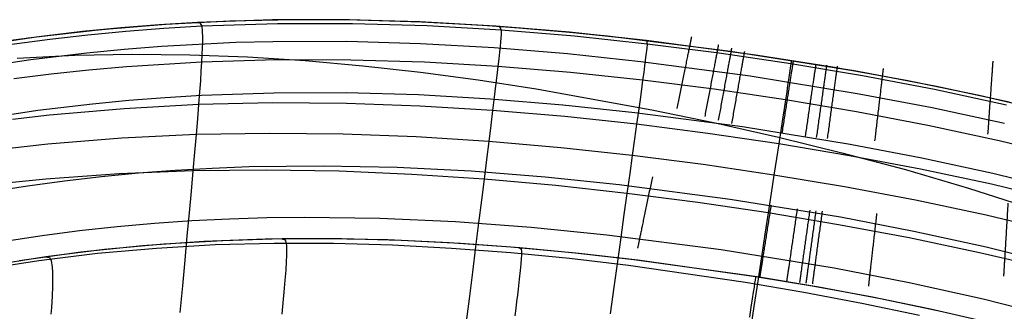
# Model space of a CAD drawing. Header units: millimetres. Extents: x -58 to 58, y -58 to 57.
# Tile 37 of 102: x -16 to -2, y -35 to -31. Entities that reach past the tile are written whole.
import ezdxf

# ---------------------------------------------------------------- set-up
doc = ezdxf.new("R2010")
doc.units = ezdxf.units.MM
doc.header["$MEASUREMENT"] = 0
doc.layers.add('Predefinito', color=5, linetype='Continuous')

msp = doc.modelspace()

# ---------------------------------------------------------------- linework, layer by layer
at = {"layer": 'Predefinito'}
for points in [[(-1.556, -32.307), (-2.417, -32.109), (-3.274, -31.932), (-4.127, -31.773), (-5.818, -31.507), (-7.506, -31.297), (-8.356, -31.214), (-9.211, -31.149), (-10.072, -31.102), (-10.937, -31.076), (-11.807, -31.071), (-12.682, -31.091), (-13.562, -31.136), (-14.447, -31.209), (-15.336, -31.31), (-16.229, -31.442)], [(3.87, -35.22), (3.417, -35.016), (2.961, -34.821), (2.503, -34.634), (1.578, -34.283), (0.642, -33.964), (-0.303, -33.674), (-1.259, -33.412), (-2.223, -33.177), (-3.197, -32.967), (-4.178, -32.78), (-5.655, -32.54), (-7.133, -32.345), (-8.12, -32.24), (-9.108, -32.158), (-10.098, -32.102), (-11.088, -32.073), (-12.08, -32.075), (-13.073, -32.109), (-13.571, -32.139), (-14.068, -32.178), (-14.567, -32.226), (-15.314, -32.316), (-16.059, -32.427)], [(-15.96, -33.424), (-15.454, -33.345), (-14.948, -33.276), (-14.442, -33.218), (-13.936, -33.17), (-13.43, -33.132), (-12.924, -33.103), (-12.417, -33.083), (-11.404, -33.071), (-10.39, -33.091), (-9.376, -33.142), (-8.362, -33.222), (-7.347, -33.327), (-5.824, -33.526), (-4.31, -33.772), (-3.309, -33.965), (-2.314, -34.183), (-1.328, -34.428), (-0.349, -34.703), (0.621, -35.01), (1.102, -35.175)], [(-2.285, -35.217), (-3.078, -35.036), (-3.874, -34.872), (-4.673, -34.724), (-5.476, -34.59), (-7.088, -34.363), (-7.898, -34.272), (-8.709, -34.195), (-9.521, -34.136), (-10.335, -34.094), (-11.149, -34.073), (-11.964, -34.073), (-12.777, -34.097), (-13.589, -34.145), (-14.399, -34.219), (-15.206, -34.319), (-16.009, -34.447)], [(-2.918, -35.071), (-3.764, -34.893), (-4.61, -34.735), (-5.456, -34.593), (-7.146, -34.358), (-7.989, -34.263), (-8.832, -34.185), (-9.674, -34.126), (-10.516, -34.087), (-11.357, -34.071), (-12.199, -34.078), (-13.04, -34.11), (-13.882, -34.169), (-14.724, -34.256), (-15.146, -34.311), (-15.567, -34.374)], [(-2.92, -35.07), (-3.765, -34.893), (-4.611, -34.734), (-5.456, -34.593), (-7.146, -34.358), (-7.989, -34.263), (-8.832, -34.185), (-9.674, -34.126), (-10.516, -34.087), (-11.357, -34.071), (-12.199, -34.078), (-13.04, -34.11), (-13.882, -34.169), (-14.724, -34.256), (-15.146, -34.311), (-15.567, -34.374)]]:
    msp.add_lwpolyline(points, dxfattribs=at)
at = {"layer": 'Predefinito', "extrusion": (0.998683, 0.051315, 0)}
msp.add_lwpolyline([(-31.396, 320), (-31.374, 320), (-31.351, 319.999), (-31.329, 319.998), (-31.306, 319.996), (-31.283, 319.994), (-31.26, 319.991), (-31.237, 319.987), (-31.214, 319.983), (-31.191, 319.979), (-31.167, 319.974), (-31.144, 319.968), (-31.121, 319.961), (-31.097, 319.954), (-31.074, 319.947), (-31.051, 319.939), (-31.028, 319.93), (-31.005, 319.92), (-30.982, 319.91), (-30.959, 319.9), (-30.937, 319.888), (-30.914, 319.876), (-30.892, 319.864), (-30.87, 319.851), (-30.849, 319.837), (-30.827, 319.823), (-30.806, 319.808), (-30.786, 319.792), (-30.766, 319.776), (-30.746, 319.76), (-30.726, 319.743), (-30.707, 319.725), (-30.689, 319.707), (-30.671, 319.689), (-30.653, 319.67), (-30.636, 319.65), (-30.62, 319.63), (-30.604, 319.61), (-30.588, 319.589), (-30.573, 319.568), (-30.559, 319.547), (-30.545, 319.526), (-30.532, 319.504), (-30.52, 319.482), (-30.508, 319.459), (-30.496, 319.437), (-30.486, 319.414), (-30.476, 319.391), (-30.466, 319.368), (-30.457, 319.345), (-30.449, 319.322), (-30.442, 319.298), (-30.435, 319.275), (-30.428, 319.252), (-30.422, 319.229), (-30.417, 319.205), (-30.413, 319.182), (-30.409, 319.159), (-30.405, 319.136), (-30.402, 319.113), (-30.4, 319.09), (-30.398, 319.067), (-30.397, 319.045), (-30.396, 319.022), (-30.396, 319)], dxfattribs=at)
at = {"layer": 'Predefinito', "extrusion": (0.99909, 0.042656, 0)}
msp.add_lwpolyline([(-31.521, 320), (-31.499, 320), (-31.477, 319.999), (-31.454, 319.998), (-31.431, 319.996), (-31.408, 319.994), (-31.385, 319.991), (-31.362, 319.987), (-31.339, 319.983), (-31.316, 319.979), (-31.293, 319.974), (-31.269, 319.968), (-31.246, 319.961), (-31.223, 319.954), (-31.199, 319.947), (-31.176, 319.939), (-31.153, 319.93), (-31.13, 319.92), (-31.107, 319.91), (-31.084, 319.9), (-31.062, 319.888), (-31.039, 319.876), (-31.017, 319.864), (-30.996, 319.851), (-30.974, 319.837), (-30.953, 319.823), (-30.932, 319.808), (-30.911, 319.792), (-30.891, 319.776), (-30.871, 319.76), (-30.852, 319.743), (-30.833, 319.725), (-30.814, 319.707), (-30.796, 319.689), (-30.778, 319.67), (-30.761, 319.65), (-30.745, 319.63), (-30.729, 319.61), (-30.713, 319.589), (-30.698, 319.568), (-30.684, 319.547), (-30.67, 319.526), (-30.657, 319.504), (-30.645, 319.482), (-30.633, 319.459), (-30.622, 319.437), (-30.611, 319.414), (-30.601, 319.391), (-30.591, 319.368), (-30.583, 319.345), (-30.574, 319.322), (-30.567, 319.298), (-30.56, 319.275), (-30.553, 319.252), (-30.548, 319.229), (-30.542, 319.205), (-30.538, 319.182), (-30.534, 319.159), (-30.53, 319.136), (-30.528, 319.113), (-30.525, 319.09), (-30.523, 319.067), (-30.522, 319.045), (-30.521, 319.022), (-30.521, 319)], dxfattribs=at)
at = {"layer": 'Predefinito', "extrusion": (1, 0, 0)}
for points in [[(-31.091, 319), (-31.091, 60)], [(-31.149, 319), (-31.149, 60)], [(-31.507, 319), (-31.507, 60)], [(-34.468, 319), (-34.468, 60.004)]]:
    msp.add_lwpolyline(points, dxfattribs=at)
at = {"layer": 'Predefinito', "extrusion": (0.999417, 0.03413, 0)}
msp.add_lwpolyline([(-31.64, 320), (-31.618, 320), (-31.595, 319.999), (-31.573, 319.998), (-31.55, 319.996), (-31.527, 319.994), (-31.504, 319.991), (-31.481, 319.987), (-31.458, 319.983), (-31.435, 319.979), (-31.411, 319.974), (-31.388, 319.968), (-31.365, 319.961), (-31.341, 319.954), (-31.318, 319.947), (-31.295, 319.939), (-31.272, 319.93), (-31.249, 319.92), (-31.226, 319.91), (-31.203, 319.9), (-31.181, 319.888), (-31.158, 319.876), (-31.136, 319.864), (-31.114, 319.851), (-31.093, 319.837), (-31.071, 319.823), (-31.05, 319.808), (-31.03, 319.792), (-31.01, 319.776), (-30.99, 319.76), (-30.97, 319.743), (-30.951, 319.725), (-30.933, 319.707), (-30.915, 319.689), (-30.897, 319.67), (-30.88, 319.65), (-30.864, 319.63), (-30.848, 319.61), (-30.832, 319.589), (-30.817, 319.568), (-30.803, 319.547), (-30.789, 319.526), (-30.776, 319.504), (-30.764, 319.482), (-30.752, 319.459), (-30.74, 319.437), (-30.73, 319.414), (-30.72, 319.391), (-30.71, 319.368), (-30.701, 319.345), (-30.693, 319.322), (-30.686, 319.298), (-30.679, 319.275), (-30.672, 319.252), (-30.666, 319.229), (-30.661, 319.205), (-30.657, 319.182), (-30.653, 319.159), (-30.649, 319.136), (-30.646, 319.113), (-30.644, 319.09), (-30.642, 319.067), (-30.641, 319.045), (-30.64, 319.022), (-30.64, 319)], dxfattribs=at)
at = {"layer": 'Predefinito', "extrusion": (0.999845, 0.017591, 0)}
msp.add_lwpolyline([(-31.858, 320), (-31.835, 320), (-31.813, 319.999), (-31.79, 319.998), (-31.768, 319.996), (-31.745, 319.994), (-31.722, 319.991), (-31.699, 319.987), (-31.676, 319.983), (-31.652, 319.979), (-31.629, 319.974), (-31.606, 319.968), (-31.582, 319.961), (-31.559, 319.954), (-31.536, 319.947), (-31.513, 319.939), (-31.489, 319.93), (-31.466, 319.92), (-31.444, 319.91), (-31.421, 319.9), (-31.398, 319.888), (-31.376, 319.876), (-31.354, 319.864), (-31.332, 319.851), (-31.31, 319.837), (-31.289, 319.823), (-31.268, 319.808), (-31.248, 319.792), (-31.227, 319.776), (-31.207, 319.76), (-31.188, 319.743), (-31.169, 319.725), (-31.15, 319.707), (-31.132, 319.689), (-31.115, 319.67), (-31.098, 319.65), (-31.081, 319.63), (-31.065, 319.61), (-31.05, 319.589), (-31.035, 319.568), (-31.021, 319.547), (-31.007, 319.526), (-30.994, 319.504), (-30.981, 319.482), (-30.969, 319.459), (-30.958, 319.437), (-30.947, 319.414), (-30.937, 319.391), (-30.928, 319.368), (-30.919, 319.345), (-30.911, 319.322), (-30.903, 319.298), (-30.896, 319.275), (-30.89, 319.252), (-30.884, 319.229), (-30.879, 319.205), (-30.874, 319.182), (-30.87, 319.159), (-30.867, 319.136), (-30.864, 319.113), (-30.862, 319.09), (-30.86, 319.067), (-30.859, 319.045), (-30.858, 319.022), (-30.858, 319)], dxfattribs=at)
at = {"layer": 'Predefinito', "extrusion": (0.999903, -0.013899, 0)}
msp.add_lwpolyline([(-32.224, 320), (-32.202, 320), (-32.18, 319.999), (-32.157, 319.998), (-32.135, 319.996), (-32.112, 319.994), (-32.089, 319.991), (-32.066, 319.987), (-32.042, 319.983), (-32.019, 319.979), (-31.996, 319.974), (-31.973, 319.968), (-31.949, 319.961), (-31.926, 319.954), (-31.903, 319.947), (-31.879, 319.939), (-31.856, 319.93), (-31.833, 319.92), (-31.81, 319.91), (-31.788, 319.9), (-31.765, 319.888), (-31.743, 319.876), (-31.721, 319.864), (-31.699, 319.851), (-31.677, 319.837), (-31.656, 319.823), (-31.635, 319.808), (-31.614, 319.792), (-31.594, 319.776), (-31.574, 319.76), (-31.555, 319.743), (-31.536, 319.725), (-31.517, 319.707), (-31.499, 319.689), (-31.482, 319.67), (-31.465, 319.65), (-31.448, 319.63), (-31.432, 319.61), (-31.417, 319.589), (-31.402, 319.568), (-31.387, 319.547), (-31.374, 319.526), (-31.361, 319.504), (-31.348, 319.482), (-31.336, 319.459), (-31.325, 319.437), (-31.314, 319.414), (-31.304, 319.391), (-31.295, 319.368), (-31.286, 319.345), (-31.278, 319.322), (-31.27, 319.298), (-31.263, 319.275), (-31.257, 319.252), (-31.251, 319.229), (-31.246, 319.205), (-31.241, 319.182), (-31.237, 319.159), (-31.234, 319.136), (-31.231, 319.113), (-31.228, 319.09), (-31.227, 319.067), (-31.225, 319.045), (-31.225, 319.022), (-31.224, 319)], dxfattribs=at)
at = {"layer": 'Predefinito', "extrusion": (0.997547, -0.070003, 0)}
msp.add_lwpolyline([(-32.717, 320), (-32.695, 320), (-32.672, 319.999), (-32.65, 319.998), (-32.627, 319.996), (-32.604, 319.994), (-32.581, 319.991), (-32.558, 319.987), (-32.535, 319.983), (-32.512, 319.979), (-32.488, 319.974), (-32.465, 319.968), (-32.442, 319.961), (-32.418, 319.954), (-32.395, 319.947), (-32.372, 319.939), (-32.349, 319.93), (-32.326, 319.92), (-32.303, 319.91), (-32.28, 319.9), (-32.258, 319.888), (-32.235, 319.876), (-32.213, 319.864), (-32.191, 319.851), (-32.17, 319.837), (-32.148, 319.823), (-32.127, 319.808), (-32.107, 319.792), (-32.087, 319.776), (-32.067, 319.76), (-32.047, 319.743), (-32.028, 319.725), (-32.01, 319.707), (-31.992, 319.689), (-31.974, 319.67), (-31.957, 319.65), (-31.94, 319.63), (-31.924, 319.61), (-31.909, 319.589), (-31.894, 319.568), (-31.88, 319.547), (-31.866, 319.526), (-31.853, 319.504), (-31.84, 319.482), (-31.829, 319.459), (-31.817, 319.437), (-31.807, 319.414), (-31.796, 319.391), (-31.787, 319.368), (-31.778, 319.345), (-31.77, 319.322), (-31.762, 319.298), (-31.755, 319.275), (-31.749, 319.252), (-31.743, 319.229), (-31.738, 319.205), (-31.734, 319.182), (-31.73, 319.159), (-31.726, 319.136), (-31.723, 319.113), (-31.721, 319.09), (-31.719, 319.067), (-31.718, 319.045), (-31.717, 319.022), (-31.717, 319)], dxfattribs=at)
at = {"layer": 'Predefinito', "extrusion": (0.992264, 0.124146, 0)}
msp.add_lwpolyline([(-30.164, 320), (-30.141, 320), (-30.119, 319.999), (-30.096, 319.998), (-30.074, 319.996), (-30.051, 319.994), (-30.028, 319.991), (-30.005, 319.987), (-29.982, 319.983), (-29.958, 319.979), (-29.935, 319.974), (-29.912, 319.968), (-29.888, 319.961), (-29.865, 319.954), (-29.842, 319.947), (-29.819, 319.939), (-29.796, 319.93), (-29.772, 319.92), (-29.75, 319.91), (-29.727, 319.9), (-29.704, 319.888), (-29.682, 319.876), (-29.66, 319.864), (-29.638, 319.851), (-29.616, 319.837), (-29.595, 319.823), (-29.574, 319.808), (-29.554, 319.792), (-29.533, 319.776), (-29.513, 319.76), (-29.494, 319.743), (-29.475, 319.725), (-29.457, 319.707), (-29.438, 319.689), (-29.421, 319.67), (-29.404, 319.65), (-29.387, 319.63), (-29.371, 319.61), (-29.356, 319.589), (-29.341, 319.568), (-29.327, 319.547), (-29.313, 319.526), (-29.3, 319.504), (-29.287, 319.482), (-29.275, 319.459), (-29.264, 319.437), (-29.253, 319.414), (-29.243, 319.391), (-29.234, 319.368), (-29.225, 319.345), (-29.217, 319.322), (-29.209, 319.298), (-29.202, 319.275), (-29.196, 319.252), (-29.19, 319.229), (-29.185, 319.205), (-29.18, 319.182), (-29.176, 319.159), (-29.173, 319.136), (-29.17, 319.113), (-29.168, 319.09), (-29.166, 319.067), (-29.165, 319.045), (-29.164, 319.022), (-29.164, 319)], dxfattribs=at)
at = {"layer": 'Predefinito', "extrusion": (0.991028, 0.133658, 0)}
msp.add_lwpolyline([(-29.979, 320), (-29.957, 320), (-29.935, 319.999), (-29.912, 319.998), (-29.889, 319.996), (-29.866, 319.994), (-29.844, 319.991), (-29.82, 319.987), (-29.797, 319.983), (-29.774, 319.979), (-29.751, 319.974), (-29.727, 319.968), (-29.704, 319.961), (-29.681, 319.954), (-29.657, 319.947), (-29.634, 319.939), (-29.611, 319.93), (-29.588, 319.92), (-29.565, 319.91), (-29.542, 319.9), (-29.52, 319.888), (-29.498, 319.876), (-29.475, 319.864), (-29.454, 319.851), (-29.432, 319.837), (-29.411, 319.823), (-29.39, 319.808), (-29.369, 319.792), (-29.349, 319.776), (-29.329, 319.76), (-29.31, 319.743), (-29.291, 319.725), (-29.272, 319.707), (-29.254, 319.689), (-29.236, 319.67), (-29.219, 319.65), (-29.203, 319.63), (-29.187, 319.61), (-29.171, 319.589), (-29.157, 319.568), (-29.142, 319.547), (-29.128, 319.526), (-29.115, 319.504), (-29.103, 319.482), (-29.091, 319.459), (-29.08, 319.437), (-29.069, 319.414), (-29.059, 319.391), (-29.049, 319.368), (-29.041, 319.345), (-29.032, 319.322), (-29.025, 319.298), (-29.018, 319.275), (-29.011, 319.252), (-29.006, 319.229), (-29, 319.205), (-28.996, 319.182), (-28.992, 319.159), (-28.988, 319.136), (-28.986, 319.113), (-28.983, 319.09), (-28.981, 319.067), (-28.98, 319.045), (-28.979, 319.022), (-28.979, 319)], dxfattribs=at)
at = {"layer": 'Predefinito', "extrusion": (0.99319, -0.116503, 0)}
msp.add_lwpolyline([(-32.956, 320), (-32.933, 320), (-32.911, 319.999), (-32.888, 319.998), (-32.866, 319.996), (-32.843, 319.994), (-32.82, 319.991), (-32.797, 319.987), (-32.774, 319.983), (-32.75, 319.979), (-32.727, 319.974), (-32.704, 319.968), (-32.68, 319.961), (-32.657, 319.954), (-32.634, 319.947), (-32.611, 319.939), (-32.587, 319.93), (-32.564, 319.92), (-32.542, 319.91), (-32.519, 319.9), (-32.496, 319.888), (-32.474, 319.876), (-32.452, 319.864), (-32.43, 319.851), (-32.408, 319.837), (-32.387, 319.823), (-32.366, 319.808), (-32.345, 319.792), (-32.325, 319.776), (-32.305, 319.76), (-32.286, 319.743), (-32.267, 319.725), (-32.248, 319.707), (-32.23, 319.689), (-32.213, 319.67), (-32.196, 319.65), (-32.179, 319.63), (-32.163, 319.61), (-32.148, 319.589), (-32.133, 319.568), (-32.119, 319.547), (-32.105, 319.526), (-32.092, 319.504), (-32.079, 319.482), (-32.067, 319.459), (-32.056, 319.437), (-32.045, 319.414), (-32.035, 319.391), (-32.026, 319.368), (-32.017, 319.345), (-32.009, 319.322), (-32.001, 319.298), (-31.994, 319.275), (-31.988, 319.252), (-31.982, 319.229), (-31.977, 319.205), (-31.972, 319.182), (-31.968, 319.159), (-31.965, 319.136), (-31.962, 319.113), (-31.96, 319.09), (-31.958, 319.067), (-31.957, 319.045), (-31.956, 319.022), (-31.956, 319)], dxfattribs=at)
at = {"layer": 'Predefinito', "extrusion": (0.990705, -0.136029, 0)}
msp.add_lwpolyline([(-33.005, 320), (-32.983, 320), (-32.96, 319.999), (-32.938, 319.998), (-32.915, 319.996), (-32.892, 319.994), (-32.869, 319.991), (-32.846, 319.987), (-32.823, 319.983), (-32.8, 319.979), (-32.776, 319.974), (-32.753, 319.968), (-32.73, 319.961), (-32.706, 319.954), (-32.683, 319.947), (-32.66, 319.939), (-32.637, 319.93), (-32.614, 319.92), (-32.591, 319.91), (-32.568, 319.9), (-32.546, 319.888), (-32.523, 319.876), (-32.501, 319.864), (-32.479, 319.851), (-32.458, 319.837), (-32.436, 319.823), (-32.415, 319.808), (-32.395, 319.792), (-32.375, 319.776), (-32.355, 319.76), (-32.335, 319.743), (-32.316, 319.725), (-32.298, 319.707), (-32.28, 319.689), (-32.262, 319.67), (-32.245, 319.65), (-32.229, 319.63), (-32.213, 319.61), (-32.197, 319.589), (-32.182, 319.568), (-32.168, 319.547), (-32.154, 319.526), (-32.141, 319.504), (-32.128, 319.482), (-32.117, 319.459), (-32.105, 319.437), (-32.095, 319.414), (-32.085, 319.391), (-32.075, 319.368), (-32.066, 319.345), (-32.058, 319.322), (-32.05, 319.298), (-32.043, 319.275), (-32.037, 319.252), (-32.031, 319.229), (-32.026, 319.205), (-32.022, 319.182), (-32.018, 319.159), (-32.014, 319.136), (-32.011, 319.113), (-32.009, 319.09), (-32.007, 319.067), (-32.006, 319.045), (-32.005, 319.022), (-32.005, 319)], dxfattribs=at)
at = {"layer": 'Predefinito', "extrusion": (0.990076, -0.14053, 0)}
msp.add_lwpolyline([(-33.012, 320), (-32.989, 320), (-32.967, 319.999), (-32.944, 319.998), (-32.922, 319.996), (-32.899, 319.994), (-32.876, 319.991), (-32.853, 319.987), (-32.83, 319.983), (-32.806, 319.979), (-32.783, 319.974), (-32.76, 319.968), (-32.736, 319.961), (-32.713, 319.954), (-32.69, 319.947), (-32.667, 319.939), (-32.643, 319.93), (-32.62, 319.92), (-32.598, 319.91), (-32.575, 319.9), (-32.552, 319.888), (-32.53, 319.876), (-32.508, 319.864), (-32.486, 319.851), (-32.464, 319.837), (-32.443, 319.823), (-32.422, 319.808), (-32.401, 319.792), (-32.381, 319.776), (-32.361, 319.76), (-32.342, 319.743), (-32.323, 319.725), (-32.304, 319.707), (-32.286, 319.689), (-32.269, 319.67), (-32.252, 319.65), (-32.235, 319.63), (-32.219, 319.61), (-32.204, 319.589), (-32.189, 319.568), (-32.175, 319.547), (-32.161, 319.526), (-32.148, 319.504), (-32.135, 319.482), (-32.123, 319.459), (-32.112, 319.437), (-32.101, 319.414), (-32.091, 319.391), (-32.082, 319.368), (-32.073, 319.345), (-32.065, 319.322), (-32.057, 319.298), (-32.05, 319.275), (-32.044, 319.252), (-32.038, 319.229), (-32.033, 319.205), (-32.028, 319.182), (-32.024, 319.159), (-32.021, 319.136), (-32.018, 319.113), (-32.016, 319.09), (-32.014, 319.067), (-32.013, 319.045), (-32.012, 319.022), (-32.012, 319)], dxfattribs=at)
at = {"layer": 'Predefinito', "extrusion": (0.989412, -0.145137, 0)}
msp.add_lwpolyline([(-33.017, 320), (-32.994, 320), (-32.972, 319.999), (-32.949, 319.998), (-32.927, 319.996), (-32.904, 319.994), (-32.881, 319.991), (-32.858, 319.987), (-32.835, 319.983), (-32.811, 319.979), (-32.788, 319.974), (-32.765, 319.968), (-32.741, 319.961), (-32.718, 319.954), (-32.695, 319.947), (-32.672, 319.939), (-32.648, 319.93), (-32.625, 319.92), (-32.603, 319.91), (-32.58, 319.9), (-32.557, 319.888), (-32.535, 319.876), (-32.513, 319.864), (-32.491, 319.851), (-32.469, 319.837), (-32.448, 319.823), (-32.427, 319.808), (-32.406, 319.792), (-32.386, 319.776), (-32.366, 319.76), (-32.347, 319.743), (-32.328, 319.725), (-32.309, 319.707), (-32.291, 319.689), (-32.274, 319.67), (-32.257, 319.65), (-32.24, 319.63), (-32.224, 319.61), (-32.209, 319.589), (-32.194, 319.568), (-32.18, 319.547), (-32.166, 319.526), (-32.153, 319.504), (-32.14, 319.482), (-32.128, 319.459), (-32.117, 319.437), (-32.106, 319.414), (-32.096, 319.391), (-32.087, 319.368), (-32.078, 319.345), (-32.07, 319.322), (-32.062, 319.298), (-32.055, 319.275), (-32.049, 319.252), (-32.043, 319.229), (-32.038, 319.205), (-32.033, 319.182), (-32.029, 319.159), (-32.026, 319.136), (-32.023, 319.113), (-32.021, 319.09), (-32.019, 319.067), (-32.018, 319.045), (-32.017, 319.022), (-32.017, 319)], dxfattribs=at)
at = {"layer": 'Predefinito', "extrusion": (0.987948, -0.154784, 0)}
msp.add_lwpolyline([(-33.021, 320), (-32.999, 320), (-32.976, 319.999), (-32.954, 319.998), (-32.931, 319.996), (-32.908, 319.994), (-32.885, 319.991), (-32.862, 319.987), (-32.839, 319.983), (-32.816, 319.979), (-32.793, 319.974), (-32.769, 319.968), (-32.746, 319.961), (-32.723, 319.954), (-32.699, 319.947), (-32.676, 319.939), (-32.653, 319.93), (-32.63, 319.92), (-32.607, 319.91), (-32.584, 319.9), (-32.562, 319.888), (-32.539, 319.876), (-32.517, 319.864), (-32.495, 319.851), (-32.474, 319.837), (-32.453, 319.823), (-32.432, 319.808), (-32.411, 319.792), (-32.391, 319.776), (-32.371, 319.76), (-32.351, 319.743), (-32.332, 319.725), (-32.314, 319.707), (-32.296, 319.689), (-32.278, 319.67), (-32.261, 319.65), (-32.245, 319.63), (-32.229, 319.61), (-32.213, 319.589), (-32.198, 319.568), (-32.184, 319.547), (-32.17, 319.526), (-32.157, 319.504), (-32.145, 319.482), (-32.133, 319.459), (-32.121, 319.437), (-32.111, 319.414), (-32.101, 319.391), (-32.091, 319.368), (-32.082, 319.345), (-32.074, 319.322), (-32.067, 319.298), (-32.06, 319.275), (-32.053, 319.252), (-32.047, 319.229), (-32.042, 319.205), (-32.038, 319.182), (-32.034, 319.159), (-32.03, 319.136), (-32.027, 319.113), (-32.025, 319.09), (-32.023, 319.067), (-32.022, 319.045), (-32.021, 319.022), (-32.021, 319)], dxfattribs=at)
at = {"layer": 'Predefinito', "extrusion": (0.984433, -0.175758, 0)}
msp.add_lwpolyline([(-33.004, 320), (-32.982, 320), (-32.959, 319.999), (-32.937, 319.998), (-32.914, 319.996), (-32.891, 319.994), (-32.868, 319.991), (-32.845, 319.987), (-32.822, 319.983), (-32.799, 319.979), (-32.775, 319.974), (-32.752, 319.968), (-32.729, 319.961), (-32.705, 319.954), (-32.682, 319.947), (-32.659, 319.939), (-32.636, 319.93), (-32.613, 319.92), (-32.59, 319.91), (-32.567, 319.9), (-32.545, 319.888), (-32.522, 319.876), (-32.5, 319.864), (-32.478, 319.851), (-32.457, 319.837), (-32.435, 319.823), (-32.414, 319.808), (-32.394, 319.792), (-32.374, 319.776), (-32.354, 319.76), (-32.334, 319.743), (-32.315, 319.725), (-32.297, 319.707), (-32.279, 319.689), (-32.261, 319.67), (-32.244, 319.65), (-32.228, 319.63), (-32.212, 319.61), (-32.196, 319.589), (-32.181, 319.568), (-32.167, 319.547), (-32.153, 319.526), (-32.14, 319.504), (-32.127, 319.482), (-32.116, 319.459), (-32.104, 319.437), (-32.094, 319.414), (-32.084, 319.391), (-32.074, 319.368), (-32.065, 319.345), (-32.057, 319.322), (-32.049, 319.298), (-32.042, 319.275), (-32.036, 319.252), (-32.03, 319.229), (-32.025, 319.205), (-32.021, 319.182), (-32.017, 319.159), (-32.013, 319.136), (-32.01, 319.113), (-32.008, 319.09), (-32.006, 319.067), (-32.005, 319.045), (-32.004, 319.022), (-32.004, 319)], dxfattribs=at)
at = {"layer": 'Predefinito', "extrusion": (0.98342, -0.181342, 0)}
msp.add_lwpolyline([(-32.993, 320), (-32.971, 320), (-32.949, 319.999), (-32.926, 319.998), (-32.903, 319.996), (-32.881, 319.994), (-32.858, 319.991), (-32.834, 319.987), (-32.811, 319.983), (-32.788, 319.979), (-32.765, 319.974), (-32.741, 319.968), (-32.718, 319.961), (-32.695, 319.954), (-32.672, 319.947), (-32.648, 319.939), (-32.625, 319.93), (-32.602, 319.92), (-32.579, 319.91), (-32.557, 319.9), (-32.534, 319.888), (-32.512, 319.876), (-32.49, 319.864), (-32.468, 319.851), (-32.446, 319.837), (-32.425, 319.823), (-32.404, 319.808), (-32.383, 319.792), (-32.363, 319.776), (-32.343, 319.76), (-32.324, 319.743), (-32.305, 319.725), (-32.286, 319.707), (-32.268, 319.689), (-32.251, 319.67), (-32.233, 319.65), (-32.217, 319.63), (-32.201, 319.61), (-32.185, 319.589), (-32.171, 319.568), (-32.156, 319.547), (-32.143, 319.526), (-32.129, 319.504), (-32.117, 319.482), (-32.105, 319.459), (-32.094, 319.437), (-32.083, 319.414), (-32.073, 319.391), (-32.063, 319.368), (-32.055, 319.345), (-32.046, 319.322), (-32.039, 319.298), (-32.032, 319.275), (-32.025, 319.252), (-32.02, 319.229), (-32.015, 319.205), (-32.01, 319.182), (-32.006, 319.159), (-32.003, 319.136), (-32, 319.113), (-31.997, 319.09), (-31.996, 319.067), (-31.994, 319.045), (-31.994, 319.022), (-31.993, 319)], dxfattribs=at)
at = {"layer": 'Predefinito', "extrusion": (0.98235, -0.187051, 0)}
msp.add_lwpolyline([(-32.98, 320), (-32.958, 320), (-32.935, 319.999), (-32.913, 319.998), (-32.89, 319.996), (-32.867, 319.994), (-32.844, 319.991), (-32.821, 319.987), (-32.798, 319.983), (-32.775, 319.979), (-32.751, 319.974), (-32.728, 319.968), (-32.705, 319.961), (-32.681, 319.954), (-32.658, 319.947), (-32.635, 319.939), (-32.612, 319.93), (-32.589, 319.92), (-32.566, 319.91), (-32.543, 319.9), (-32.521, 319.888), (-32.498, 319.876), (-32.476, 319.864), (-32.454, 319.851), (-32.433, 319.837), (-32.411, 319.823), (-32.39, 319.808), (-32.37, 319.792), (-32.35, 319.776), (-32.33, 319.76), (-32.31, 319.743), (-32.291, 319.725), (-32.273, 319.707), (-32.255, 319.689), (-32.237, 319.67), (-32.22, 319.65), (-32.204, 319.63), (-32.188, 319.61), (-32.172, 319.589), (-32.157, 319.568), (-32.143, 319.547), (-32.129, 319.526), (-32.116, 319.504), (-32.103, 319.482), (-32.092, 319.459), (-32.08, 319.437), (-32.07, 319.414), (-32.06, 319.391), (-32.05, 319.368), (-32.041, 319.345), (-32.033, 319.322), (-32.025, 319.298), (-32.018, 319.275), (-32.012, 319.252), (-32.006, 319.229), (-32.001, 319.205), (-31.997, 319.182), (-31.993, 319.159), (-31.989, 319.136), (-31.986, 319.113), (-31.984, 319.09), (-31.982, 319.067), (-31.981, 319.045), (-31.98, 319.022), (-31.98, 319)], dxfattribs=at)
at = {"layer": 'Predefinito', "extrusion": (0.980034, -0.19883, 0)}
msp.add_lwpolyline([(-32.944, 320), (-32.922, 320), (-32.9, 319.999), (-32.877, 319.998), (-32.854, 319.996), (-32.831, 319.994), (-32.808, 319.991), (-32.785, 319.987), (-32.762, 319.983), (-32.739, 319.979), (-32.716, 319.974), (-32.692, 319.968), (-32.669, 319.961), (-32.646, 319.954), (-32.622, 319.947), (-32.599, 319.939), (-32.576, 319.93), (-32.553, 319.92), (-32.53, 319.91), (-32.507, 319.9), (-32.485, 319.888), (-32.462, 319.876), (-32.44, 319.864), (-32.419, 319.851), (-32.397, 319.837), (-32.376, 319.823), (-32.355, 319.808), (-32.334, 319.792), (-32.314, 319.776), (-32.294, 319.76), (-32.275, 319.743), (-32.256, 319.725), (-32.237, 319.707), (-32.219, 319.689), (-32.201, 319.67), (-32.184, 319.65), (-32.168, 319.63), (-32.152, 319.61), (-32.136, 319.589), (-32.121, 319.568), (-32.107, 319.547), (-32.093, 319.526), (-32.08, 319.504), (-32.068, 319.482), (-32.056, 319.459), (-32.045, 319.437), (-32.034, 319.414), (-32.024, 319.391), (-32.014, 319.368), (-32.006, 319.345), (-31.997, 319.322), (-31.99, 319.298), (-31.983, 319.275), (-31.976, 319.252), (-31.971, 319.229), (-31.965, 319.205), (-31.961, 319.182), (-31.957, 319.159), (-31.953, 319.136), (-31.951, 319.113), (-31.948, 319.09), (-31.946, 319.067), (-31.945, 319.045), (-31.944, 319.022), (-31.944, 319)], dxfattribs=at)
at = {"layer": 'Predefinito', "extrusion": (0.996892, 0.078784, 0)}
msp.add_lwpolyline([(-31.968, 320), (-31.991, 320), (-32.013, 319.999), (-32.036, 319.998), (-32.058, 319.996), (-32.081, 319.994), (-32.104, 319.991), (-32.127, 319.987), (-32.15, 319.983), (-32.174, 319.979), (-32.197, 319.974), (-32.22, 319.968), (-32.244, 319.961), (-32.267, 319.954), (-32.29, 319.947), (-32.313, 319.939), (-32.337, 319.93), (-32.36, 319.92), (-32.382, 319.91), (-32.405, 319.9), (-32.428, 319.888), (-32.45, 319.876), (-32.472, 319.864), (-32.494, 319.851), (-32.516, 319.837), (-32.537, 319.823), (-32.558, 319.808), (-32.578, 319.792), (-32.599, 319.776), (-32.619, 319.76), (-32.638, 319.743), (-32.657, 319.725), (-32.676, 319.707), (-32.694, 319.689), (-32.711, 319.67), (-32.728, 319.65), (-32.745, 319.63), (-32.761, 319.61), (-32.776, 319.589), (-32.791, 319.568), (-32.805, 319.547), (-32.819, 319.526), (-32.832, 319.504), (-32.845, 319.482), (-32.857, 319.459), (-32.868, 319.437), (-32.879, 319.414), (-32.889, 319.391), (-32.898, 319.368), (-32.907, 319.345), (-32.915, 319.322), (-32.923, 319.298), (-32.93, 319.275), (-32.936, 319.252), (-32.942, 319.229), (-32.947, 319.205), (-32.952, 319.182), (-32.956, 319.159), (-32.959, 319.136), (-32.962, 319.113), (-32.964, 319.09), (-32.966, 319.067), (-32.967, 319.045), (-32.968, 319.022), (-32.968, 319)], dxfattribs=at)
at = {"layer": 'Predefinito', "extrusion": (0.999991, 0.004165, 0)}
msp.add_lwpolyline([(-33.022, 320), (-33.044, 320), (-33.066, 319.999), (-33.089, 319.998), (-33.112, 319.996), (-33.134, 319.994), (-33.157, 319.991), (-33.18, 319.987), (-33.204, 319.983), (-33.227, 319.979), (-33.25, 319.974), (-33.274, 319.968), (-33.297, 319.961), (-33.32, 319.954), (-33.343, 319.947), (-33.367, 319.939), (-33.39, 319.93), (-33.413, 319.92), (-33.436, 319.91), (-33.458, 319.9), (-33.481, 319.888), (-33.503, 319.876), (-33.525, 319.864), (-33.547, 319.851), (-33.569, 319.837), (-33.59, 319.823), (-33.611, 319.808), (-33.632, 319.792), (-33.652, 319.776), (-33.672, 319.76), (-33.691, 319.743), (-33.71, 319.725), (-33.729, 319.707), (-33.747, 319.689), (-33.764, 319.67), (-33.782, 319.65), (-33.798, 319.63), (-33.814, 319.61), (-33.829, 319.589), (-33.844, 319.568), (-33.859, 319.547), (-33.872, 319.526), (-33.886, 319.504), (-33.898, 319.482), (-33.91, 319.459), (-33.921, 319.437), (-33.932, 319.414), (-33.942, 319.391), (-33.951, 319.368), (-33.96, 319.345), (-33.969, 319.322), (-33.976, 319.298), (-33.983, 319.275), (-33.989, 319.252), (-33.995, 319.229), (-34, 319.205), (-34.005, 319.182), (-34.009, 319.159), (-34.012, 319.136), (-34.015, 319.113), (-34.018, 319.09), (-34.019, 319.067), (-34.021, 319.045), (-34.021, 319.022), (-34.022, 319)], dxfattribs=at)
at = {"layer": 'Predefinito', "extrusion": (0.998201, -0.059957, 0)}
msp.add_lwpolyline([(-33.644, 320), (-33.667, 320), (-33.689, 319.999), (-33.712, 319.998), (-33.734, 319.996), (-33.757, 319.994), (-33.78, 319.991), (-33.803, 319.987), (-33.826, 319.983), (-33.85, 319.979), (-33.873, 319.974), (-33.896, 319.968), (-33.92, 319.961), (-33.943, 319.954), (-33.966, 319.947), (-33.989, 319.939), (-34.013, 319.93), (-34.036, 319.92), (-34.058, 319.91), (-34.081, 319.9), (-34.104, 319.888), (-34.126, 319.876), (-34.148, 319.864), (-34.17, 319.851), (-34.192, 319.837), (-34.213, 319.823), (-34.234, 319.808), (-34.254, 319.792), (-34.275, 319.776), (-34.295, 319.76), (-34.314, 319.743), (-34.333, 319.725), (-34.352, 319.707), (-34.37, 319.689), (-34.387, 319.67), (-34.404, 319.65), (-34.421, 319.63), (-34.437, 319.61), (-34.452, 319.589), (-34.467, 319.568), (-34.481, 319.547), (-34.495, 319.526), (-34.508, 319.504), (-34.521, 319.482), (-34.533, 319.459), (-34.544, 319.437), (-34.555, 319.414), (-34.565, 319.391), (-34.574, 319.368), (-34.583, 319.345), (-34.591, 319.322), (-34.599, 319.298), (-34.606, 319.275), (-34.612, 319.252), (-34.618, 319.229), (-34.623, 319.205), (-34.628, 319.182), (-34.632, 319.159), (-34.635, 319.136), (-34.638, 319.113), (-34.64, 319.09), (-34.642, 319.067), (-34.643, 319.045), (-34.644, 319.022), (-34.644, 319)], dxfattribs=at)
at = {"layer": 'Predefinito', "extrusion": (0.993656, -0.112462, 0)}
msp.add_lwpolyline([(-33.941, 320), (-33.964, 320), (-33.986, 319.999), (-34.009, 319.998), (-34.031, 319.996), (-34.054, 319.994), (-34.077, 319.991), (-34.1, 319.987), (-34.123, 319.983), (-34.147, 319.979), (-34.17, 319.974), (-34.193, 319.968), (-34.217, 319.961), (-34.24, 319.954), (-34.263, 319.947), (-34.286, 319.939), (-34.31, 319.93), (-34.333, 319.92), (-34.355, 319.91), (-34.378, 319.9), (-34.401, 319.888), (-34.423, 319.876), (-34.445, 319.864), (-34.467, 319.851), (-34.489, 319.837), (-34.51, 319.823), (-34.531, 319.808), (-34.551, 319.792), (-34.572, 319.776), (-34.592, 319.76), (-34.611, 319.743), (-34.63, 319.725), (-34.649, 319.707), (-34.667, 319.689), (-34.684, 319.67), (-34.701, 319.65), (-34.718, 319.63), (-34.734, 319.61), (-34.749, 319.589), (-34.764, 319.568), (-34.778, 319.547), (-34.792, 319.526), (-34.805, 319.504), (-34.818, 319.482), (-34.83, 319.459), (-34.841, 319.437), (-34.852, 319.414), (-34.862, 319.391), (-34.871, 319.368), (-34.88, 319.345), (-34.888, 319.322), (-34.896, 319.298), (-34.903, 319.275), (-34.909, 319.252), (-34.915, 319.229), (-34.92, 319.205), (-34.925, 319.182), (-34.929, 319.159), (-34.932, 319.136), (-34.935, 319.113), (-34.937, 319.09), (-34.939, 319.067), (-34.94, 319.045), (-34.941, 319.022), (-34.941, 319)], dxfattribs=at)
at = {"layer": 'Predefinito', "extrusion": (0.990951, -0.134222, 0)}
msp.add_lwpolyline([(-34.002, 320), (-34.024, 320), (-34.046, 319.999), (-34.069, 319.998), (-34.092, 319.996), (-34.114, 319.994), (-34.137, 319.991), (-34.16, 319.987), (-34.184, 319.983), (-34.207, 319.979), (-34.23, 319.974), (-34.253, 319.968), (-34.277, 319.961), (-34.3, 319.954), (-34.323, 319.947), (-34.347, 319.939), (-34.37, 319.93), (-34.393, 319.92), (-34.416, 319.91), (-34.438, 319.9), (-34.461, 319.888), (-34.483, 319.876), (-34.505, 319.864), (-34.527, 319.851), (-34.549, 319.837), (-34.57, 319.823), (-34.591, 319.808), (-34.612, 319.792), (-34.632, 319.776), (-34.652, 319.76), (-34.671, 319.743), (-34.69, 319.725), (-34.709, 319.707), (-34.727, 319.689), (-34.744, 319.67), (-34.761, 319.65), (-34.778, 319.63), (-34.794, 319.61), (-34.809, 319.589), (-34.824, 319.568), (-34.839, 319.547), (-34.852, 319.526), (-34.866, 319.504), (-34.878, 319.482), (-34.89, 319.459), (-34.901, 319.437), (-34.912, 319.414), (-34.922, 319.391), (-34.931, 319.368), (-34.94, 319.345), (-34.948, 319.322), (-34.956, 319.298), (-34.963, 319.275), (-34.969, 319.252), (-34.975, 319.229), (-34.98, 319.205), (-34.985, 319.182), (-34.989, 319.159), (-34.992, 319.136), (-34.995, 319.113), (-34.998, 319.09), (-34.999, 319.067), (-35.001, 319.045), (-35.001, 319.022), (-35.002, 319)], dxfattribs=at)
at = {"layer": 'Predefinito', "extrusion": (0.990608, -0.136731, 0)}
msp.add_lwpolyline([(-34.006, 320), (-34.028, 320), (-34.051, 319.999), (-34.073, 319.998), (-34.096, 319.996), (-34.119, 319.994), (-34.142, 319.991), (-34.165, 319.987), (-34.188, 319.983), (-34.211, 319.979), (-34.235, 319.974), (-34.258, 319.968), (-34.281, 319.961), (-34.304, 319.954), (-34.328, 319.947), (-34.351, 319.939), (-34.374, 319.93), (-34.397, 319.92), (-34.42, 319.91), (-34.443, 319.9), (-34.465, 319.888), (-34.488, 319.876), (-34.51, 319.864), (-34.532, 319.851), (-34.553, 319.837), (-34.575, 319.823), (-34.595, 319.808), (-34.616, 319.792), (-34.636, 319.776), (-34.656, 319.76), (-34.676, 319.743), (-34.695, 319.725), (-34.713, 319.707), (-34.731, 319.689), (-34.749, 319.67), (-34.766, 319.65), (-34.782, 319.63), (-34.798, 319.61), (-34.814, 319.589), (-34.829, 319.568), (-34.843, 319.547), (-34.857, 319.526), (-34.87, 319.504), (-34.882, 319.482), (-34.894, 319.459), (-34.906, 319.437), (-34.916, 319.414), (-34.926, 319.391), (-34.936, 319.368), (-34.945, 319.345), (-34.953, 319.322), (-34.96, 319.298), (-34.967, 319.275), (-34.974, 319.252), (-34.98, 319.229), (-34.985, 319.205), (-34.989, 319.182), (-34.993, 319.159), (-34.997, 319.136), (-35, 319.113), (-35.002, 319.09), (-35.004, 319.067), (-35.005, 319.045), (-35.006, 319.022), (-35.006, 319)], dxfattribs=at)
at = {"layer": 'Predefinito', "extrusion": (0.990264, -0.1392, 0)}
msp.add_lwpolyline([(-34.01, 320), (-34.032, 320), (-34.054, 319.999), (-34.077, 319.998), (-34.1, 319.996), (-34.122, 319.994), (-34.145, 319.991), (-34.169, 319.987), (-34.192, 319.983), (-34.215, 319.979), (-34.238, 319.974), (-34.262, 319.968), (-34.285, 319.961), (-34.308, 319.954), (-34.332, 319.947), (-34.355, 319.939), (-34.378, 319.93), (-34.401, 319.92), (-34.424, 319.91), (-34.447, 319.9), (-34.469, 319.888), (-34.491, 319.876), (-34.514, 319.864), (-34.535, 319.851), (-34.557, 319.837), (-34.578, 319.823), (-34.599, 319.808), (-34.62, 319.792), (-34.64, 319.776), (-34.66, 319.76), (-34.679, 319.743), (-34.698, 319.725), (-34.717, 319.707), (-34.735, 319.689), (-34.753, 319.67), (-34.77, 319.65), (-34.786, 319.63), (-34.802, 319.61), (-34.818, 319.589), (-34.832, 319.568), (-34.847, 319.547), (-34.86, 319.526), (-34.874, 319.504), (-34.886, 319.482), (-34.898, 319.459), (-34.909, 319.437), (-34.92, 319.414), (-34.93, 319.391), (-34.94, 319.368), (-34.948, 319.345), (-34.957, 319.322), (-34.964, 319.298), (-34.971, 319.275), (-34.978, 319.252), (-34.983, 319.229), (-34.988, 319.205), (-34.993, 319.182), (-34.997, 319.159), (-35.001, 319.136), (-35.003, 319.113), (-35.006, 319.09), (-35.008, 319.067), (-35.009, 319.045), (-35.01, 319.022), (-35.01, 319)], dxfattribs=at)
at = {"layer": 'Predefinito', "extrusion": (0.989545, -0.144226, 0)}
msp.add_lwpolyline([(-34.016, 320), (-34.038, 320), (-34.06, 319.999), (-34.083, 319.998), (-34.106, 319.996), (-34.128, 319.994), (-34.151, 319.991), (-34.175, 319.987), (-34.198, 319.983), (-34.221, 319.979), (-34.244, 319.974), (-34.268, 319.968), (-34.291, 319.961), (-34.314, 319.954), (-34.337, 319.947), (-34.361, 319.939), (-34.384, 319.93), (-34.407, 319.92), (-34.43, 319.91), (-34.452, 319.9), (-34.475, 319.888), (-34.497, 319.876), (-34.519, 319.864), (-34.541, 319.851), (-34.563, 319.837), (-34.584, 319.823), (-34.605, 319.808), (-34.626, 319.792), (-34.646, 319.776), (-34.666, 319.76), (-34.685, 319.743), (-34.704, 319.725), (-34.723, 319.707), (-34.741, 319.689), (-34.758, 319.67), (-34.776, 319.65), (-34.792, 319.63), (-34.808, 319.61), (-34.824, 319.589), (-34.838, 319.568), (-34.853, 319.547), (-34.866, 319.526), (-34.88, 319.504), (-34.892, 319.482), (-34.904, 319.459), (-34.915, 319.437), (-34.926, 319.414), (-34.936, 319.391), (-34.946, 319.368), (-34.954, 319.345), (-34.963, 319.322), (-34.97, 319.298), (-34.977, 319.275), (-34.983, 319.252), (-34.989, 319.229), (-34.994, 319.205), (-34.999, 319.182), (-35.003, 319.159), (-35.006, 319.136), (-35.009, 319.113), (-35.012, 319.09), (-35.013, 319.067), (-35.015, 319.045), (-35.015, 319.022), (-35.016, 319)], dxfattribs=at)
at = {"layer": 'Predefinito', "extrusion": (0.987951, -0.154765, 0)}
msp.add_lwpolyline([(-34.021, 320), (-34.043, 320), (-34.066, 319.999), (-34.088, 319.998), (-34.111, 319.996), (-34.134, 319.994), (-34.157, 319.991), (-34.18, 319.987), (-34.203, 319.983), (-34.226, 319.979), (-34.25, 319.974), (-34.273, 319.968), (-34.296, 319.961), (-34.32, 319.954), (-34.343, 319.947), (-34.366, 319.939), (-34.389, 319.93), (-34.412, 319.92), (-34.435, 319.91), (-34.458, 319.9), (-34.48, 319.888), (-34.503, 319.876), (-34.525, 319.864), (-34.547, 319.851), (-34.568, 319.837), (-34.59, 319.823), (-34.611, 319.808), (-34.631, 319.792), (-34.651, 319.776), (-34.671, 319.76), (-34.691, 319.743), (-34.71, 319.725), (-34.728, 319.707), (-34.746, 319.689), (-34.764, 319.67), (-34.781, 319.65), (-34.797, 319.63), (-34.813, 319.61), (-34.829, 319.589), (-34.844, 319.568), (-34.858, 319.547), (-34.872, 319.526), (-34.885, 319.504), (-34.897, 319.482), (-34.909, 319.459), (-34.921, 319.437), (-34.931, 319.414), (-34.941, 319.391), (-34.951, 319.368), (-34.96, 319.345), (-34.968, 319.322), (-34.975, 319.298), (-34.982, 319.275), (-34.989, 319.252), (-34.995, 319.229), (-35, 319.205), (-35.004, 319.182), (-35.008, 319.159), (-35.012, 319.136), (-35.015, 319.113), (-35.017, 319.09), (-35.019, 319.067), (-35.02, 319.045), (-35.021, 319.022), (-35.021, 319)], dxfattribs=at)
at = {"layer": 'Predefinito', "extrusion": (0.979159, -0.203097, 0)}
msp.add_lwpolyline([(-33.929, 320), (-33.951, 320), (-33.973, 319.999), (-33.996, 319.998), (-34.019, 319.996), (-34.041, 319.994), (-34.064, 319.991), (-34.087, 319.987), (-34.111, 319.983), (-34.134, 319.979), (-34.157, 319.974), (-34.181, 319.968), (-34.204, 319.961), (-34.227, 319.954), (-34.25, 319.947), (-34.274, 319.939), (-34.297, 319.93), (-34.32, 319.92), (-34.343, 319.91), (-34.365, 319.9), (-34.388, 319.888), (-34.41, 319.876), (-34.432, 319.864), (-34.454, 319.851), (-34.476, 319.837), (-34.497, 319.823), (-34.518, 319.808), (-34.539, 319.792), (-34.559, 319.776), (-34.579, 319.76), (-34.598, 319.743), (-34.617, 319.725), (-34.636, 319.707), (-34.654, 319.689), (-34.671, 319.67), (-34.689, 319.65), (-34.705, 319.63), (-34.721, 319.61), (-34.737, 319.589), (-34.751, 319.568), (-34.766, 319.547), (-34.779, 319.526), (-34.793, 319.504), (-34.805, 319.482), (-34.817, 319.459), (-34.828, 319.437), (-34.839, 319.414), (-34.849, 319.391), (-34.858, 319.368), (-34.867, 319.345), (-34.876, 319.322), (-34.883, 319.298), (-34.89, 319.275), (-34.896, 319.252), (-34.902, 319.229), (-34.907, 319.205), (-34.912, 319.182), (-34.916, 319.159), (-34.919, 319.136), (-34.922, 319.113), (-34.925, 319.09), (-34.926, 319.067), (-34.928, 319.045), (-34.928, 319.022), (-34.929, 319)], dxfattribs=at)
at = {"layer": 'Predefinito'}
for points in [[(-5.443, -31.56, 60), (-6.971, -31.357, 60), (-7.974, -31.249, 60), (-8.986, -31.164, 60), (-10.01, -31.105, 59.999), (-11.042, -31.074, 59.999), (-12.082, -31.075, 59.999), (-13.127, -31.11, 59.999), (-13.651, -31.142, 59.999), (-14.176, -31.183, 59.999), (-14.701, -31.235, 59.999), (-15.226, -31.296, 59.999), (-15.751, -31.367, 59.999), (-16.276, -31.449, 59.999), (-16.8, -31.542, 59.998), (-17.322, -31.646, 59.998), (-17.884, -31.77, 59.998), (-18.444, -31.907, 59.998), (-19.001, -32.057, 59.999), (-19.555, -32.219, 59.999)], [(-2, -32.202, 319), (-2.998, -31.987, 319), (-4.002, -31.795, 319), (-5.509, -31.551, 319), (-7.017, -31.352, 319), (-8.026, -31.244, 319), (-9.038, -31.161, 319), (-10.055, -31.103, 319), (-11.074, -31.073, 319), (-12.098, -31.075, 319), (-13.125, -31.11, 319), (-13.64, -31.141, 319), (-14.155, -31.182, 319), (-14.672, -31.232, 319), (-15.448, -31.325, 319), (-16.221, -31.441, 319)], [(-2.037, -32.241, 54.859), (-3.024, -32.028, 54.853), (-4.009, -31.84, 54.85), (-4.991, -31.675, 54.849), (-5.974, -31.53, 54.85), (-6.962, -31.404, 54.853), (-7.958, -31.298, 54.858), (-8.962, -31.215, 54.865), (-9.977, -31.156, 54.875), (-11, -31.126, 54.887), (-12.031, -31.127, 54.901), (-13.068, -31.161, 54.919), (-13.588, -31.192, 54.929), (-14.109, -31.232, 54.939), (-14.63, -31.282, 54.95), (-15.152, -31.342, 54.962), (-15.673, -31.412, 54.975)], [(-13.127, -31.11, 59.999), (-13.093, -31.113, 57.502), (-13.068, -31.161, 54.919), (-13.061, -31.222, 53.603), (-13.058, -31.318, 52.276), (-13.059, -31.382, 51.609), (-13.061, -31.458, 50.94), (-13.065, -31.547, 50.269), (-13.071, -31.651, 49.598), (-13.078, -31.77, 48.926), (-13.087, -31.907, 48.254), (-13.099, -32.061, 47.582), (-13.112, -32.234, 46.911), (-13.128, -32.429, 46.242), (-13.146, -32.645, 45.575), (-13.167, -32.883, 44.914), (-13.189, -33.142, 44.263), (-13.214, -33.42, 43.621), (-13.241, -33.717, 42.99), (-13.27, -34.032, 42.37), (-13.3, -34.365, 41.76), (-13.333, -34.715, 41.16), (-13.367, -35.082, 40.572)], [(-8.986, -31.164, 60), (-8.962, -31.215, 54.865), (-8.964, -31.275, 53.533), (-8.972, -31.372, 52.189), (-8.978, -31.437, 51.513), (-8.986, -31.514, 50.835), (-8.996, -31.606, 50.155), (-9.008, -31.712, 49.474), (-9.022, -31.835, 48.793), (-9.039, -31.975, 48.111), (-9.058, -32.134, 47.43), (-9.08, -32.313, 46.75), (-9.105, -32.515, 46.072), (-9.133, -32.739, 45.396), (-9.164, -32.986, 44.726), (-9.198, -33.255, 44.066), (-9.234, -33.544, 43.418), (-9.273, -33.853, 42.78), (-9.314, -34.181, 42.153), (-9.358, -34.528, 41.538), (-9.404, -34.892, 40.934), (-9.452, -35.273, 40.342)], [(-16.173, -31.73, 319.707), (-15.409, -31.615, 319.707), (-14.641, -31.523, 319.707), (-14.13, -31.474, 319.707), (-13.62, -31.434, 319.707), (-12.601, -31.381, 319.707), (-12.093, -31.368, 319.707), (-11.078, -31.366, 319.707), (-10.067, -31.395, 319.707), (-9.059, -31.453, 319.707), (-8.054, -31.536, 319.707), (-7.051, -31.642, 319.707), (-5.552, -31.841, 319.707), (-4.054, -32.084, 319.707), (-3.056, -32.274, 319.707), (-2.065, -32.488, 319.707)], [(-6.971, -31.357, 60), (-6.962, -31.404, 54.853), (-6.968, -31.463, 53.517), (-6.98, -31.559, 52.169), (-6.988, -31.624, 51.49), (-6.998, -31.701, 50.81), (-7.01, -31.792, 50.129), (-7.024, -31.899, 49.446), (-7.041, -32.022, 48.762), (-7.06, -32.162, 48.078), (-7.082, -32.322, 47.395), (-7.108, -32.502, 46.712), (-7.136, -32.704, 46.032), (-7.167, -32.93, 45.354), (-7.202, -33.179, 44.682), (-7.24, -33.449, 44.02), (-7.28, -33.74, 43.369), (-7.324, -34.051, 42.73), (-7.37, -34.382, 42.102), (-7.419, -34.731, 41.485), (-7.47, -35.098, 40.88)], [(-15.599, -31.6, 60.007), (-14.809, -31.559, 60.008), (-14.019, -31.543, 60.01), (-13.23, -31.551, 60.012), (-12.44, -31.58, 60.013), (-11.65, -31.631, 60.015), (-10.86, -31.701, 60.017), (-10.069, -31.79, 60.019), (-9.277, -31.896, 60.021), (-8.485, -32.018, 60.023), (-6.897, -32.305, 60.026), (-6.029, -32.484, 60.028), (-5.161, -32.679, 60.031), (-4.292, -32.892, 60.033), (-3.423, -33.124, 60.035), (-2.556, -33.378, 60.037), (-1.69, -33.654, 60.039), (-0.826, -33.955, 60.041), (0.035, -34.283, 60.044), (0.893, -34.639, 60.046), (1.746, -35.024, 60.048), (2.595, -35.441, 60.05)], [(5.865, -35.099, 59.997), (5.397, -34.853, 59.998), (4.926, -34.615, 59.998), (4.451, -34.387, 59.998), (3.971, -34.168, 59.998), (3.487, -33.957, 59.998), (2.999, -33.755, 59.998), (2.506, -33.561, 59.998), (1.533, -33.207, 59.998), (0.556, -32.887, 59.998), (-0.427, -32.6, 59.999), (-1.416, -32.341, 59.999), (-2.411, -32.111, 59.999), (-3.414, -31.905, 59.999), (-4.424, -31.722, 60), (-5.443, -31.56, 60)], [(5.09, -35.249, 49.743), (4.623, -35.024, 49.713), (3.681, -34.6, 49.659), (2.727, -34.209, 49.61), (1.764, -33.851, 49.568), (0.795, -33.526, 49.532), (-0.179, -33.231, 49.503), (-1.156, -32.966, 49.479), (-2.135, -32.728, 49.46), (-3.114, -32.518, 49.447), (-4.092, -32.332, 49.439), (-5.067, -32.168, 49.437), (-6.043, -32.024, 49.439), (-7.024, -31.899, 49.446), (-8.012, -31.794, 49.458), (-9.008, -31.712, 49.474), (-10.013, -31.654, 49.497), (-11.026, -31.623, 49.525), (-12.046, -31.621, 49.558), (-13.071, -31.651, 49.598), (-14.099, -31.716, 49.644), (-14.614, -31.761, 49.67), (-15.13, -31.816, 49.697), (-15.645, -31.88, 49.726)], [(-4.984, -31.631, 60), (-4.991, -31.675, 54.849), (-5, -31.734, 53.512), (-5.015, -31.829, 52.162), (-5.025, -31.893, 51.483), (-5.037, -31.97, 50.803), (-5.05, -32.061, 50.12), (-5.067, -32.168, 49.437), (-5.085, -32.29, 48.752), (-5.107, -32.431, 48.068), (-5.131, -32.59, 47.384), (-5.159, -32.77, 46.701), (-5.19, -32.973, 46.019), (-5.224, -33.198, 45.34), (-5.262, -33.447, 44.668), (-5.303, -33.717, 44.005), (-5.348, -34.009, 43.354), (-5.395, -34.32, 42.714), (-5.445, -34.651, 42.085), (-5.499, -35, 41.468), (-5.554, -35.367, 40.863)], [(3.541, -35.146, 46.988), (2.592, -34.768, 46.926), (1.635, -34.421, 46.872), (0.672, -34.105, 46.825), (-0.297, -33.817, 46.786), (-1.268, -33.558, 46.755), (-2.242, -33.325, 46.731), (-3.215, -33.117, 46.714), (-4.188, -32.933, 46.704), (-5.159, -32.77, 46.701), (-6.13, -32.627, 46.703), (-7.108, -32.502, 46.712), (-8.09, -32.397, 46.728), (-9.08, -32.313, 46.75), (-10.079, -32.253, 46.779), (-11.084, -32.218, 46.816), (-12.096, -32.211, 46.86), (-13.112, -32.234, 46.911), (-14.132, -32.29, 46.971), (-15.153, -32.379, 47.039), (-15.664, -32.436, 47.076)], [(2.502, -35.164, 45.59), (1.548, -34.825, 45.53), (0.588, -34.515, 45.479), (-0.377, -34.233, 45.436), (-1.346, -33.978, 45.401), (-2.316, -33.748, 45.374), (-3.286, -33.543, 45.356), (-4.256, -33.36, 45.344), (-5.224, -33.198, 45.34), (-6.193, -33.055, 45.343), (-7.167, -32.93, 45.354), (-8.147, -32.824, 45.371), (-9.133, -32.739, 45.396), (-10.127, -32.676, 45.428), (-11.129, -32.638, 45.469), (-12.135, -32.627, 45.518), (-13.146, -32.645, 45.575), (-14.161, -32.693, 45.642), (-15.176, -32.774, 45.717), (-16.192, -32.889, 45.802)], [(1.444, -35.316, 44.213), (0.487, -35.013, 44.157), (-0.474, -34.738, 44.11), (-1.439, -34.487, 44.072), (-2.405, -34.262, 44.043), (-3.372, -34.059, 44.022), (-4.338, -33.878, 44.01), (-5.303, -33.717, 44.005), (-6.269, -33.574, 44.009), (-7.24, -33.449, 44.02), (-8.215, -33.342, 44.039), (-9.198, -33.255, 44.066), (-10.187, -33.189, 44.102), (-11.183, -33.147, 44.146), (-12.184, -33.131, 44.2), (-13.189, -33.142, 44.263), (-14.198, -33.182, 44.335), (-15.207, -33.253, 44.417), (-16.216, -33.356, 44.509)], [(-1.35, -35.154, 319.707), (-2.356, -34.899, 319.707), (-3.372, -34.674, 319.707), (-4.397, -34.475, 319.707), (-5.95, -34.222, 319.707), (-7.514, -34.019, 319.707), (-8.554, -33.914, 319.707), (-9.591, -33.837, 319.707), (-10.626, -33.791, 319.707), (-11.658, -33.778, 319.707), (-12.174, -33.784, 319.707), (-12.688, -33.8, 319.707), (-13.203, -33.826, 319.707), (-13.716, -33.861, 319.707), (-14.229, -33.907, 319.707), (-14.742, -33.963, 319.707), (-15.254, -34.03, 319.707), (-15.765, -34.109, 319.707)], [(-16.099, -34.493, 60.231), (-15.3, -34.367, 60.233), (-14.496, -34.268, 60.234), (-13.69, -34.197, 60.235), (-12.882, -34.151, 60.236), (-12.073, -34.129, 60.237), (-11.262, -34.131, 60.237), (-10.452, -34.154, 60.238), (-9.642, -34.198, 60.238), (-8.833, -34.26, 60.239), (-8.025, -34.338, 60.239), (-7.22, -34.433, 60.239), (-5.615, -34.664, 60.238), (-4.816, -34.8, 60.238), (-4.02, -34.951, 60.237), (-3.227, -35.117, 60.236)], [(-11.968, -34.073, 60.335), (-11.926, -34.086, 56.56), (-11.912, -34.13, 54.829), (-11.908, -34.169, 53.965), (-11.906, -34.224, 53.104), (-11.907, -34.296, 52.246), (-11.91, -34.387, 51.393), (-11.917, -34.5, 50.546), (-11.927, -34.638, 49.706), (-11.941, -34.803, 48.875), (-11.95, -34.896, 48.462), (-11.96, -34.996, 48.053), (-11.971, -35.105, 47.645)], [(-8.711, -34.195, 60.328), (-8.69, -34.207, 56.53), (-8.686, -34.249, 54.785), (-8.686, -34.289, 53.913), (-8.689, -34.343, 53.044), (-8.695, -34.415, 52.179), (-8.703, -34.507, 51.319), (-8.715, -34.622, 50.465), (-8.731, -34.761, 49.619), (-8.741, -34.841, 49.199), (-8.751, -34.928, 48.781), (-8.763, -35.023, 48.365), (-8.776, -35.125, 47.953)], [(-15.211, -34.32, 60.34), (-15.154, -34.328, 56.609), (-15.133, -34.369, 54.903), (-15.118, -34.459, 53.202), (-15.114, -34.528, 52.357), (-15.113, -34.615, 51.516), (-15.114, -34.723, 50.68), (-15.12, -34.855, 49.852), (-15.129, -35.012, 49.031), (-15.135, -35.101, 48.624)], [(-5.476, -34.59, 60.318), (-5.477, -34.599, 56.521), (-5.483, -34.639, 54.77), (-5.489, -34.677, 53.896), (-5.497, -34.731, 53.025), (-5.508, -34.802, 52.157), (-5.522, -34.893, 51.295), (-5.539, -35.007, 50.438), (-5.56, -35.146, 49.59)]]:
    msp.add_polyline3d(points, dxfattribs=at)

doc.saveas('drawing.dxf')
